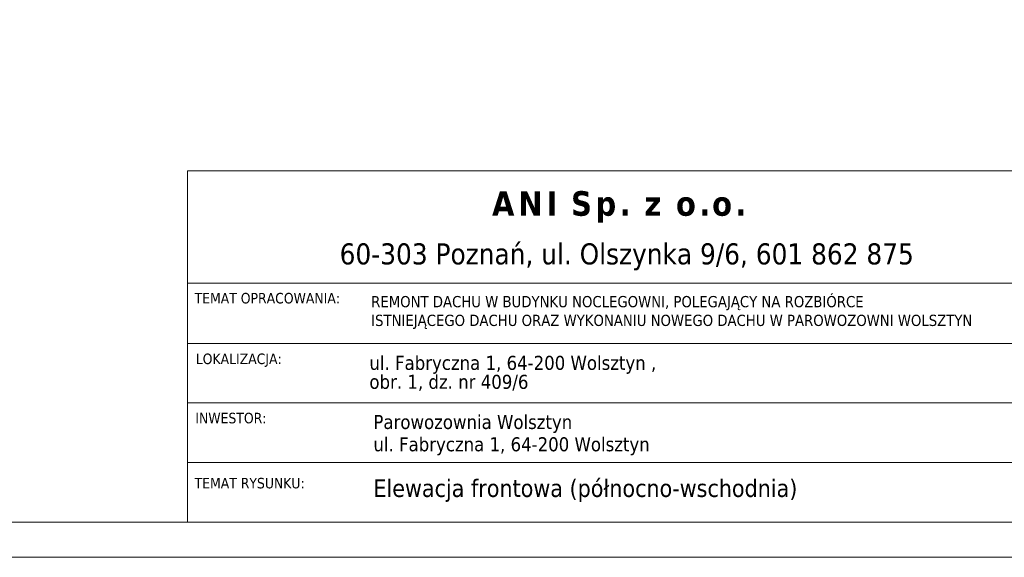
# Model space of a CAD drawing. Header units: centimetres. Extents: x 72434 to 107032, y 4980 to 7950.
# Tile 142 of 256: x 74595 to 75998, y 4980 to 5746. Entities that reach past the tile are written whole.
import ezdxf

# ---------------------------------------------------------------- set-up
doc = ezdxf.new("R2010")
doc.units = ezdxf.units.CM
doc.layers.add('A_ramka', color=7, linetype='Continuous', lineweight=20)
doc.layers.add('A_wymiary', color=1, linetype='Continuous', lineweight=9)
doc.styles.add('TAHOMA', font='tahoma.ttf')

# ---------------------------------------------------------------- blocks, each defined once
blk = doc.blocks.new('TABELKAA')
at = {"layer": 'A_ramka', "linetype": 'Continuous'}
for p, q in [((5915.1, -7303.4), (4165.1, -7303.4)), ((5376.4, -7389.6), (4165.1, -7389.6)), ((5376.4, -7474.1), (4165.1, -7474.1)), ((5915.1, -7559.1), (4165.1, -7559.1))]:
    blk.add_line(p, q, dxfattribs=at)
at = {"layer": 'A_ramka', "linetype": 'Continuous', "flags": 128}
blk.add_lwpolyline([(5915.1, -7143.4), (4165.1, -7143.4), (4165.1, -7644.1), (5915.1, -7644.1)], close=True, dxfattribs=at)
at = {"layer": 'A_ramka', "color": 7}
blk.add_lwpolyline([(5915.1, -7143.4), (4165.1, -7143.4), (4165.1, -7644.1), (5915.1, -7644.1), (5915.1, -7143.4)], close=True, dxfattribs=at)
at = {"layer": 'A_ramka', "linetype": 'Continuous', "attachment_point": 4, "style": 'TAHOMA'}
for s, insert, char_height in [('\\A1;\\fTahoma|b1|i0|c238|p34;\\T1.17;ANI Sp. z o.o.', (4599, -7194.9), 35), ('60-303 Poznań, ul. Olszynka 9/6, 601 862 875', (4381.9, -7266), 30), ('TEMAT OPRACOWANIA:', (4175.2, -7325), 15), ('LOKALIZACJA:', (4176.9, -7413.3), 15), ('INWESTOR:', (4176.3, -7495.8), 15), ('TEMAT RYSUNKU:', (4175.2, -7588.5), 15)]:
    blk.add_mtext(s, dxfattribs=dict(at, insert=insert, char_height=char_height))
at = {"layer": 'A_ramka', "color": 1, "linetype": 'Continuous', "lineweight": 80, "insert": (4426.8, -7345.3), "char_height": 16, "attachment_point": 4, "style": 'TAHOMA'}
blk.add_mtext('{\\C256;REMONT DACHU W BUDYNKU NOCLEGOWNI, POLEGAJĄCY NA ROZBIÓRCE \\PISTNIEJĄCEGO DACHU ORAZ WYKONANIU NOWEGO DACHU W PAROWOZOWNI WOLSZTYN}', dxfattribs=at)
at = {"layer": 'A_ramka', "char_height": 20, "attachment_point": 7, "bg_fill": 2}
for s, insert, line_spacing_factor in [('{\\fTahoma|b0|i0|c238|p34;\\fTahoma|b0|i0|c0|p34;ul. \\fTahoma|b0|i0|c238|p34;Fabryczna 1\\fTahoma|b0|i0|c0|p34;, 64-200 \\fTahoma|b0|i0|c238|p34;Wolsztyn , \\Pobr. 1, \\fTahoma|b0|i0|c0|p34;dz. nr \\fTahoma|b0|i0|c238|p34;409/6}', (4424.3, -7457.2), 0.811241), ('{\\fTahoma|b0|i0|c238|p34;Parowozownia Wolsztyn\\Pul. Fabryczna 1\\fTahoma|b0|i0|c0|p34;, 64-200 Wolsztyn}', (4430, -7548.7), 0.95226)]:
    blk.add_mtext(s, dxfattribs=dict(at, insert=insert, line_spacing_factor=line_spacing_factor))

msp = doc.modelspace()

# ---------------------------------------------------------------- linework, layer by layer
at = {"layer": 'A_ramka'}
for points in [[(72434.24, 4980.06), (72434.24, 7950.06), (76634.24, 7950.06), (76634.24, 4980.06)], [(72734.24, 5030.06), (72734.24, 7900.06), (76584.24, 7900.06), (76584.24, 5030.06)]]:
    msp.add_lwpolyline(points, close=True, dxfattribs=at)

# ---------------------------------------------------------------- next in the draw order: block references
at = {"layer": 'A_wymiary'}
msp.add_blockref('TABELKAA', (70669.13, 12674.12), dxfattribs=at)

# ---------------------------------------------------------------- next in the draw order: texts
at = {"layer": 'A_ramka', "linetype": 'Continuous', "insert": (75099.15, 5074.97), "char_height": 25, "attachment_point": 4, "style": 'TAHOMA'}
msp.add_mtext('Elewacja frontowa (północno-wschodnia)', dxfattribs=at)

doc.saveas('drawing.dxf')
